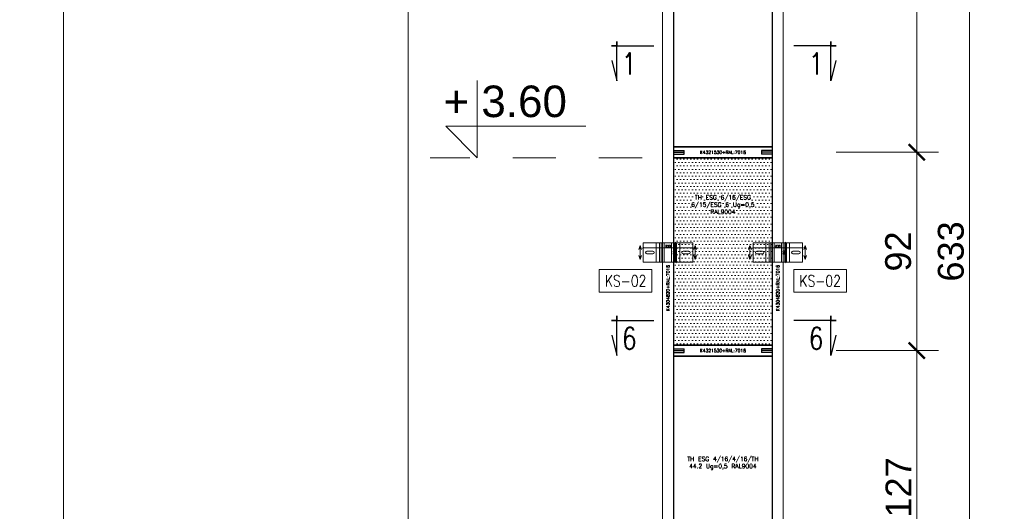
# Model space of a CAD drawing. Extents: x 4615668 to 9294084, y 5325188 to 10688993.
# Tile 78 of 256: x 4635002 to 4635459, y 5331873 to 5332101. Entities that reach past the tile are written whole.
import ezdxf
from ezdxf import colors
from ezdxf.entities.mleader import LeaderData, LeaderLine
from ezdxf.enums import TextEntityAlignment as Align
from ezdxf.math import Vec2, Vec3

# ---------------------------------------------------------------- set-up
doc = ezdxf.new("R2010")
doc.units = 0
doc.header["$MEASUREMENT"] = 0
doc.linetypes.add('1', pattern=[0])
doc.linetypes.add('BUIB05', pattern=[1, 0.5, -0.5])
for name, color, linetype, lineweight in [('.kotwy', 6, 'Continuous', 5), ('00 wymiary', 15, 'Continuous', 15), ('50 OPIS 1', 130, 'Continuous', 5), ('A_wymiary', 152, 'Continuous', 5), ('AW_OPIS', 7, 'Continuous', 5), ('hacz', 252, 'Continuous', 0), ('hatch', 253, 'Continuous', 0), ('kotwy', 170, '1', 5)]:
    doc.layers.add(name, color=color, linetype=linetype, lineweight=lineweight)
for name, color, linetype in [('ConGlass', 7, 'Continuous'), ('ConGlassText', 7, 'Continuous'), ('ConProfile', 7, 'Continuous'), ('ConProfileOther', 7, 'Continuous'), ('ConProfileText', 7, 'Continuous')]:
    doc.layers.add(name, color=color, linetype=linetype)
doc.styles.add('AW_Simplex', font='simplex.shx', dxfattribs={"width": 0.8})
doc.styles.add('AW_SimpOpis', font='simplex.shx', dxfattribs={"width": 0.8})
doc.styles.get("Standard").update_dxf_attribs({"font": 'txt.shx'})
doc.styles.add('wewn', font='arial.ttf', dxfattribs={"height": 12})
doc.styles.add('WYMIAR-50 (15pkt) arial', font='arial.ttf', dxfattribs={"height": 15})
doc.dimstyles.new('bud.0.1', dxfattribs={"dimscale": 0.1, "dimtxt": 100, "dimasz": 50, "dimexe": 50, "dimexo": 50, "dimgap": 30, "dimtad": 1, "dimdec": 1, "dimrnd": 0.1, "dimzin": 12, "dimdsep": 46, "dimtxsty": 'Standard', "dimblk": 'OBLIQUE', "dimcen": 75, "dimdle": 10, "dimclrd": 256, "dimclre": 256, "dimclrt": 256, "dimadec": 0, "dimazin": 0, "dimtfac": 0.7, "dimtdec": 1, "dimtmove": 0, "dimatfit": 3, "dimfxl": 0, "dimtolj": 1, "dimtzin": 0, "dimarcsym": 0})
doc.dimstyles.new('Kopia 1do100 wew', dxfattribs={"dimscale": 0.5, "dimtxt": 8, "dimasz": 15, "dimexe": 20, "dimexo": 0, "dimgap": 5, "dimtad": 1, "dimdec": 0, "dimzin": 9, "dimtxsty": 'wewn', "dimblk": 'ARCHTICK', "dimcen": 3, "dimdle": 20, "dimclrd": 256, "dimclre": 256, "dimclrt": 256, "dimadec": 0, "dimazin": 2, "dimtfac": 1, "dimtdec": 0, "dimtix": 1, "dimtmove": 2, "dimatfit": 3, "dimldrblk": 'NONE', "dimfxl": 0, "dimtvp": 1, "dimtolj": 1, "dimtzin": 0, "dimlwd": 5, "dimlwe": 5, "dimarcsym": 0})

# ---------------------------------------------------------------- blocks, each defined once
blk = doc.blocks.new('_Oblique')
at = {"color": 0, "linetype": 'ByBlock', "lineweight": -2}
blk.add_line((-0.5, -0.5), (0.5, 0.5), dxfattribs=at)
blk = doc.blocks.new('*D4997')
at = {"layer": '00 wymiary', "lineweight": -2}
for p, q in [((146.6, 90), (156.6, 90)), ((151.6, 91), (151.6, -1)), ((146.6, 0), (156.6, 0))]:
    blk.add_line(p, q, dxfattribs=at)
at = {"layer": 'Defpoints', "color": 0}
for p in [(60, 90), (60, 0), (151.6, 0)]:
    blk.add_point(p, dxfattribs=at)
at = {"layer": '00 wymiary', "lineweight": -2, "xscale": 5, "yscale": 5, "zscale": 5}
for p, rotation in [((151.6, 90), 90), ((151.6, 0), 270)]:
    blk.add_blockref('_Oblique', p, dxfattribs=dict(at, rotation=rotation))
at = {"layer": '00 wymiary', "insert": (143.6, 45), "char_height": 10, "attachment_point": 5, "rotation": 90}
blk.add_mtext('\\A1;90', dxfattribs=at)
blk = doc.blocks.new('*D4998')
at = {"layer": '00 wymiary', "lineweight": -2}
for p, q in [((-1, 66.7), (231, 66.7)), ((0, 61.7), (0, 71.7)), ((230, 61.7), (230, 71.7))]:
    blk.add_line(p, q, dxfattribs=at)
at = {"layer": 'Defpoints', "color": 0}
for p in [(230, 66.7), (0, 0), (230, 0)]:
    blk.add_point(p, dxfattribs=at)
at = {"layer": '00 wymiary', "lineweight": -2, "xscale": 5, "yscale": 5, "zscale": 5, "rotation": 180}
blk.add_blockref('_Oblique', (0, 66.7), dxfattribs=at)
at = {"layer": '00 wymiary', "lineweight": -2, "xscale": 5, "yscale": 5, "zscale": 5}
blk.add_blockref('_Oblique', (230, 66.7), dxfattribs=at)
at = {"layer": '00 wymiary', "insert": (115, 74.7), "char_height": 10, "attachment_point": 5}
blk.add_mtext('\\A1;230', dxfattribs=at)
blk = doc.blocks.new('_ArchTick')
at = {"color": 0, "linetype": 'ByBlock', "const_width": 0.15}
blk.add_lwpolyline([(-0.5, -0.5), (0.5, 0.5)], dxfattribs=at)
blk = doc.blocks.new('*D5515')
at = {"layer": 'A_wymiary', "lineweight": 5, "ltscale": 40}
for p, q in [((4635418.58, 5332317.93), (4635418.58, 5332029.93)), ((4635381.08, 5332307.93), (4635428.58, 5332307.93)), ((4635381.08, 5332039.93), (4635428.58, 5332039.93))]:
    blk.add_line(p, q, dxfattribs=at)
at = {"layer": 'Defpoints', "color": 0}
for p in [(4635351.52, 5332307.93), (4635349.02, 5332039.93), (4635418.58, 5332039.93)]:
    blk.add_point(p, dxfattribs=at)
at = {"layer": 'A_wymiary', "linetype": 'ByBlock', "lineweight": 5, "xscale": 7.5, "yscale": 7.5, "zscale": 7.5}
for p, rotation in [((4635418.58, 5332307.93), 90), ((4635418.58, 5332039.93), 270)]:
    blk.add_blockref('_ArchTick', p, dxfattribs=dict(at, rotation=rotation))
at = {"layer": 'A_wymiary', "ltscale": 40, "insert": (4635409.96, 5332173.93), "char_height": 12, "attachment_point": 5, "rotation": 90, "style": 'wewn'}
blk.add_mtext('\\A1;268', dxfattribs=at)
blk = doc.blocks.new('_None')
blk = doc.blocks.new('*D5516')
at = {"layer": 'A_wymiary', "lineweight": 5, "ltscale": 40}
for p, q in [((4635418.58, 5332049.93), (4635418.58, 5331937.93)), ((4635381.08, 5332039.93), (4635428.58, 5332039.93)), ((4635381.08, 5331947.93), (4635428.58, 5331947.93))]:
    blk.add_line(p, q, dxfattribs=at)
at = {"layer": 'Defpoints', "color": 0}
for p in [(4635349.02, 5332039.93), (4635352.35, 5331947.93), (4635418.58, 5331947.93)]:
    blk.add_point(p, dxfattribs=at)
at = {"layer": 'A_wymiary', "linetype": 'ByBlock', "lineweight": 5, "xscale": 7.5, "yscale": 7.5, "zscale": 7.5}
for p, rotation in [((4635418.58, 5332039.93), 90), ((4635418.58, 5331947.93), 270)]:
    blk.add_blockref('_ArchTick', p, dxfattribs=dict(at, rotation=rotation))
at = {"layer": 'A_wymiary', "ltscale": 40, "insert": (4635409.96, 5331993.93), "char_height": 12, "attachment_point": 5, "rotation": 90, "style": 'wewn'}
blk.add_mtext('\\A1;92', dxfattribs=at)
blk = doc.blocks.new('*D5517')
at = {"layer": 'A_wymiary', "lineweight": 5, "ltscale": 40}
for p, q in [((4635418.58, 5331957.93), (4635418.58, 5331810.93)), ((4635381.08, 5331947.93), (4635428.58, 5331947.93)), ((4635381.08, 5331820.93), (4635428.58, 5331820.93))]:
    blk.add_line(p, q, dxfattribs=at)
at = {"layer": 'Defpoints', "color": 0}
for p in [(4635352.35, 5331947.93), (4635351.52, 5331820.93), (4635418.58, 5331820.93)]:
    blk.add_point(p, dxfattribs=at)
at = {"layer": 'A_wymiary', "linetype": 'ByBlock', "lineweight": 5, "xscale": 7.5, "yscale": 7.5, "zscale": 7.5}
for p, rotation in [((4635418.58, 5331947.93), 90), ((4635418.58, 5331820.93), 270)]:
    blk.add_blockref('_ArchTick', p, dxfattribs=dict(at, rotation=rotation))
at = {"layer": 'A_wymiary', "ltscale": 40, "insert": (4635410.06, 5331884.43), "char_height": 12, "attachment_point": 5, "rotation": 90, "style": 'wewn'}
blk.add_mtext('\\A1;127', dxfattribs=at)
blk = doc.blocks.new('*D5525')
at = {"layer": 'A_wymiary', "lineweight": 5, "ltscale": 40}
for p, q in [((4635443.06, 5332320.43), (4635443.06, 5331667.43)), ((4635405.56, 5332310.43), (4635453.06, 5332310.43)), ((4635405.56, 5331677.43), (4635453.06, 5331677.43))]:
    blk.add_line(p, q, dxfattribs=at)
at = {"layer": 'Defpoints', "color": 0}
for p in [(4635341.86, 5332310.43), (4635336.2, 5331677.43), (4635443.06, 5331677.43)]:
    blk.add_point(p, dxfattribs=at)
at = {"layer": 'A_wymiary', "linetype": 'ByBlock', "lineweight": 5, "xscale": 7.5, "yscale": 7.5, "zscale": 7.5}
for p, rotation in [((4635443.06, 5332310.43), 90), ((4635443.06, 5331677.43), 270)]:
    blk.add_blockref('_ArchTick', p, dxfattribs=dict(at, rotation=rotation))
at = {"layer": 'A_wymiary', "ltscale": 40, "insert": (4635434.43, 5331993.93), "char_height": 12, "attachment_point": 5, "rotation": 90, "style": 'wewn'}
blk.add_mtext('\\A1;633', dxfattribs=at)
blk = doc.blocks.new('*U5350')
for p, q in [((0, 36.75), (0, 0)), ((-15, 15), (51.63, 15)), ((-15, 15), (0, 0))]:
    blk.add_line(p, q)
at = {"style": 'WYMIAR-50 (15pkt) arial', "flags": 8}
blk.add_attdef('DETAIL#', text='', height=15, dxfattribs=at).set_placement((-16.14, 14.82), align=Align.BOTTOM_LEFT)
blk = doc.blocks.new('3D przesuw przód 80002052')
at = {"layer": '.kotwy'}
for points in [[(0, 90), (230, 90), (230, 0), (0, 0)], [(75, 90), (83, 90), (83, 0), (75, 0)], [(147, 90), (155, 90), (155, 0), (147, 0)]]:
    blk.add_lwpolyline(points, close=True, dxfattribs=at)
at = {"layer": '.kotwy', "color": 18, "true_color": 0x000000}
for points in [[(60, 90), (98, 90), (98, 0), (60, 0)], [(132, 90), (170, 90), (170, 0), (132, 0)]]:
    blk.add_lwpolyline(points, close=True, dxfattribs=at)
at = {"layer": '00 wymiary', "color": 2}
for points in [[(-14.34, 77.17), (-14.34, 12.83), (-20.43, 31.48)], [(-14.34, 12.83), (-14.34, 77.17), (-20.43, 58.52)], [(-14.34, 77.17), (-7.72, 58.52)], [(241.86, 77.17), (235.24, 58.52)], [(241.86, 77.17), (241.86, 12.83), (247.95, 31.48)], [(241.86, 12.83), (241.86, 77.17), (247.95, 58.52)], [(-14.34, 12.83), (-7.72, 31.48)], [(241.86, 12.83), (235.24, 31.48)]]:
    blk.add_lwpolyline(points, dxfattribs=at)
at = {"layer": 'kotwy', "color": 251}
for p, q in [((17.5, 51.25), (44.5, 51.25)), ((185.5, 51.25), (212.5, 51.25)), ((17.5, 38.75), (44.5, 38.75)), ((185.5, 38.75), (212.5, 38.75))]:
    blk.add_line(p, q, dxfattribs=at)
for centre, start, end in [((17.5, 45), 90, 270), ((44.5, 45), 270, 90), ((185.5, 45), 90, 270), ((212.5, 45), 270, 90)]:
    blk.add_arc(centre, 6.25, start, end, dxfattribs=at)
at = {"layer": '00 wymiary'}
dim = blk.add_linear_dim(base=(151.64, 0), p1=(60, 90), p2=(60, 0), angle=90, dimstyle='bud.0.1', dxfattribs=at)
dim.commit()
dim.dimension.update_dxf_attribs({"geometry": '*D4997', "text_midpoint": (143.64, 45)})
dim = blk.add_linear_dim(base=(230, 66.74), p1=(0, 0), p2=(230, 0), dimstyle='bud.0.1', dxfattribs=at)
dim.commit()
dim.dimension.update_dxf_attribs({"geometry": '*D4998', "text_midpoint": (115, 74.74)})

msp = doc.modelspace()

# ---------------------------------------------------------------- hatches: boundary and pattern name
at = {"layer": 'hatch', "ltscale": 40, "true_color": 0x000000, "transparency": 33554687}
h = msp.add_hatch(dxfattribs=at)
h.set_pattern_fill('DOTS', color=18)
h.set_pattern_definition([(0, (4168887.0403, 4800354.4556), (0.79375, 1.5875), [0, -1.5875])])
h.paths.add_polyline_path([(4635305.517, 5332037.428), (4635351.517, 5332037.428), (4635351.517, 5331950.428), (4635305.517, 5331950.428)])

# ---------------------------------------------------------------- linework, layer by layer
at = {"layer": 'A_wymiary', "linetype": 'BUIB05', "ltscale": 40}
msp.add_line((4635290.964, 5332037.428), (4635192.552, 5332037.428), dxfattribs=at)
at = {"layer": 'A_wymiary', "ltscale": 40, "flags": 128}
for points in [[(4635305.517, 5332310.428), (4635303.017, 5332310.428), (4635300.517, 5332310.428), (4635300.517, 5331643.428), (4635303.017, 5331643.428), (4635305.517, 5331643.428)], [(4635356.517, 5332310.428), (4635354.017, 5332310.428), (4635351.517, 5332310.428), (4635351.517, 5331643.428), (4635354.017, 5331643.428), (4635356.517, 5331643.428)]]:
    msp.add_lwpolyline(points, close=True, dxfattribs=at)
at = {"layer": 'AW_OPIS', "color": 4, "lineweight": 30, "elevation": 67.293}
for points in [[(4635277.019, 5332082.526), (4635279.228, 5332073.071), (4635279.228, 5332091.381), (4635279.228, 5332089.277), (4635276.825, 5332089.277), (4635296.482, 5332089.277)], [(4635380.923, 5332082.526), (4635378.714, 5332073.071), (4635378.714, 5332091.381), (4635378.714, 5332089.277), (4635381.117, 5332089.277), (4635361.46, 5332089.277)], [(4635277.019, 5331955.139), (4635279.228, 5331945.684), (4635279.228, 5331963.994), (4635279.228, 5331961.89), (4635276.825, 5331961.89), (4635296.482, 5331961.89)], [(4635380.923, 5331955.139), (4635378.714, 5331945.684), (4635378.714, 5331963.994), (4635378.714, 5331961.89), (4635381.117, 5331961.89), (4635361.46, 5331961.89)]]:
    msp.add_lwpolyline(points, dxfattribs=at)
at = {"layer": 'ConGlass'}
for p, q in [((4635305.517, 5332305.428), (4635305.517, 5332042.428)), ((4635351.517, 5332042.428), (4635351.517, 5332305.428)), ((4635305.517, 5332042.428), (4635351.517, 5332042.428)), ((4635351.517, 5332037.428), (4635305.517, 5332037.428)), ((4635305.517, 5332037.428), (4635305.517, 5331950.428)), ((4635351.517, 5331950.428), (4635351.517, 5332037.428)), ((4635305.517, 5331950.428), (4635351.517, 5331950.428)), ((4635351.517, 5331945.428), (4635305.517, 5331945.428)), ((4635305.517, 5331945.428), (4635305.517, 5331823.428)), ((4635351.517, 5331823.428), (4635351.517, 5331945.428))]:
    msp.add_line(p, q, dxfattribs=at)
at = {"layer": 'ConProfile', "color": 7, "flags": 128}
for points in [[(4635351.517, 5332037.428), (4635351.517, 5332039.928), (4635351.517, 5332042.428), (4635305.517, 5332042.428), (4635305.517, 5332039.928), (4635305.517, 5332037.428)], [(4635305.517, 5331950.428), (4635305.517, 5331947.928), (4635305.517, 5331945.428), (4635351.517, 5331945.428), (4635351.517, 5331947.928), (4635351.517, 5331950.428)]]:
    msp.add_lwpolyline(points, close=True, dxfattribs=at)
at = {"layer": 'ConProfileOther'}
for p, q in [((4635305.517, 5332040.761), (4635310.517, 5332040.761)), ((4635305.517, 5332039.928), (4635310.517, 5332039.928)), ((4635305.517, 5332039.094), (4635310.517, 5332039.094)), ((4635310.517, 5332039.094), (4635310.517, 5332040.761)), ((4635351.517, 5332040.761), (4635346.517, 5332040.761)), ((4635346.517, 5332040.761), (4635346.517, 5332039.094)), ((4635351.517, 5332039.928), (4635346.517, 5332039.928)), ((4635351.517, 5332039.094), (4635346.517, 5332039.094)), ((4635305.517, 5331948.761), (4635310.517, 5331948.761)), ((4635305.517, 5331947.928), (4635310.517, 5331947.928)), ((4635310.517, 5331947.094), (4635310.517, 5331948.761)), ((4635351.517, 5331948.761), (4635346.517, 5331948.761)), ((4635346.517, 5331948.761), (4635346.517, 5331947.094)), ((4635351.517, 5331947.928), (4635346.517, 5331947.928)), ((4635305.517, 5331947.094), (4635310.517, 5331947.094)), ((4635351.517, 5331947.094), (4635346.517, 5331947.094))]:
    msp.add_line(p, q, dxfattribs=at)
at = {"layer": 'hacz'}
for points in [[(4635022.377, 5331095.083), (4637122.377, 5331095.083), (4637122.377, 5332569.083), (4635022.377, 5332569.083)], [(4635182.377, 5332539.083), (4637092.377, 5332539.083), (4637092.377, 5331125.083), (4635182.377, 5331125.083)]]:
    msp.add_lwpolyline(points, close=True, dxfattribs=at)

# ---------------------------------------------------------------- block references
at = {"layer": '.kotwy', "lineweight": 5, "xscale": 0.1, "yscale": 0.1, "zscale": 0.1}
for p in [(4635291.517, 5331988.928), (4635342.517, 5331988.928)]:
    msp.add_blockref('3D przesuw przód 80002052', p, dxfattribs=at)
at = {"layer": '50 OPIS 1', "xscale": 0.9750000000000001, "yscale": 0.9750000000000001, "zscale": 0.9750000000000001, "rotation": 0.0005484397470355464}
msp.add_blockref('*U5350', (4635214.483, 5332037.428, -1774.489), dxfattribs=at).add_auto_attribs({'DETAIL#': '+ 3.60'})

# ---------------------------------------------------------------- texts
at = {"layer": 'AW_OPIS', "lineweight": 35, "char_height": 10, "width": 4.95238, "style": 'AW_SimpOpis'}
for s, insert, attachment_point in [('\\pxqc;1', (4635287.519, 5332086.012, 67.293), 3), ('\\pxqc;1', (4635369.33, 5332086.012, 67.293), 1), ('\\pxqc;6', (4635287.519, 5331958.625, 67.293), 3), ('\\pxqc;6', (4635369.33, 5331958.625, 67.293), 1)]:
    msp.add_mtext(s, dxfattribs=dict(at, insert=insert, attachment_point=attachment_point))
at = {"layer": 'AW_OPIS', "lineweight": 5, "char_height": 5.25, "style": 'AW_Simplex', "bg_fill": 16}
for insert, attachment_point in [((4635273.709, 5331982.875), 1), ((4635383.324, 5331982.875), 3)]:
    msp.add_mtext('KS-02', dxfattribs=dict(at, insert=insert, attachment_point=attachment_point))
at = {"layer": 'ConGlassText', "char_height": 2, "width": 39.04, "attachment_point": 8}
for s, insert in [('TH ESG 6/16/ESG 6/15/ESG 6 Ug=0,5 RAL9004', (4635328.517, 5332011.316)), ('TH ESG 4/16/4/16/TH 44.2 Ug=0,5 RAL9004', (4635328.517, 5331892.678))]:
    msp.add_mtext(s, dxfattribs=dict(at, insert=insert))
at = {"layer": 'ConProfileText'}
for p in [(4635328.517, 5332039.928), (4635328.517, 5331947.928)]:
    msp.add_text('K4321530+RAL:7016', height=1.5, dxfattribs=at).set_placement(p, align=Align.MIDDLE_CENTER)
for p in [(4635303.017, 5331976.928), (4635354.017, 5331976.928)]:
    msp.add_text('K4304820+RAL:7016', height=1.5, rotation=90, dxfattribs=at).set_placement(p, align=Align.MIDDLE_CENTER)

# ---------------------------------------------------------------- dimensions: what is measured, and where the dimension line sits
at = {"layer": 'A_wymiary', "ltscale": 40}
for base, p1, p2, picture, middle in [((4635443.056, 5331677.428), (4635341.861, 5332310.428), (4635336.199, 5331677.428), '*D5525', (4635434.425, 5331993.928)), ((4635418.584, 5332039.928), (4635351.517, 5332307.928), (4635349.017, 5332039.928), '*D5515', (4635409.957, 5332173.928)), ((4635418.584, 5331947.928), (4635349.017, 5332039.928), (4635352.35, 5331947.928), '*D5516', (4635409.957, 5331993.928)), ((4635418.584, 5331820.928), (4635352.35, 5331947.928), (4635351.517, 5331820.928), '*D5517', (4635410.06, 5331884.428))]:
    dim = msp.add_linear_dim(base=base, p1=p1, p2=p2, angle=90, dimstyle='Kopia 1do100 wew', override={"dimtxsty": 'wewn', "dimldrblk": 'None'}, dxfattribs=at)
    dim.commit()
    dim.dimension.update_dxf_attribs({"geometry": picture, "text_midpoint": middle})

# ---------------------------------------------------------------- leaders
ml = msp.add_multileader_mtext('Standard', dxfattribs=at)
ml.set_content('{\\C146;\\c9000464;kątownik alu. 20x20\\P RAL kolor fasady}', color=4)
ml.set_leader_properties()
ml.build(insert=Vec2(0, 0))
ml.multileader.update_dxf_attribs({"text_right_attachment_type": 6, "dogleg_length": 0.036, "arrow_head_size": 0.018})
ctx = ml.context
ctx.base_point, ctx.char_height, ctx.arrow_head_size, ctx.landing_gap_size, ctx.plane_origin = Vec3(4635763.472, 5332031.118), 10, 0.018, 0.009, Vec3(4635860.913, 5332074.303)
ctx.right_attachment, ctx.text_align_type = 6, 2
notes = []
notes.append((ctx, [(0, (1, 1, 0), (4635763.436, 5332031.118), (1, 0), 0.036, [(0, [(4635745.932, 5332021.567)], 0, [])])]))
ctx.mtext.insert, ctx.mtext.width, ctx.mtext.defined_height, ctx.mtext.alignment, ctx.mtext.flow_direction = Vec3(4635928.481, 5332037.785), 1666.43207, 407.48, 3, 5
ml = msp.add_multileader_mtext('Standard', dxfattribs=at)
ml.set_content('wykończenie\\Ppo stronie Zamawiającego', color=4)
ml.set_leader_properties()
ml.build(insert=Vec2(0, 0))
ml.multileader.update_dxf_attribs({"text_right_attachment_type": 6, "dogleg_length": 0.036, "arrow_head_size": 0.018})
ctx = ml.context
ctx.base_point, ctx.char_height, ctx.arrow_head_size, ctx.landing_gap_size, ctx.plane_origin = Vec3(4635791.611, 5332012.191), 10, 0.018, 0.009, Vec3(4635613.586, 5332000.857)
ctx.right_attachment, ctx.text_align_type = 6, 2
notes.append((ctx, [(0, (1, 1, 0), (4635791.575, 5332012.191), (1, 0), 0.036, [(0, [(4635782.271, 5332006.34)], 0, [])])]))
ctx.mtext.insert, ctx.mtext.width, ctx.mtext.defined_height, ctx.mtext.alignment, ctx.mtext.flow_direction = Vec3(4636013.287, 5332018.858), 1666.43207, 407.48, 3, 5
for ctx, leaders in notes:
    for number, flags, end, landing, length, lines in leaders:
        leader = LeaderData()
        leader.index, (leader.has_last_leader_line, leader.has_dogleg_vector, leader.attachment_direction) = number, flags
        leader.last_leader_point, leader.dogleg_vector, leader.dogleg_length = Vec3(end), Vec3(landing), length
        for number, points, colour, breaks in lines:
            line = LeaderLine()
            line.index, line.vertices, line.color, line.breaks = number, Vec3.list(points), colors.encode_raw_color(colour), breaks
            leader.lines.append(line)
        ctx.leaders.append(leader)

doc.saveas('drawing.dxf')
